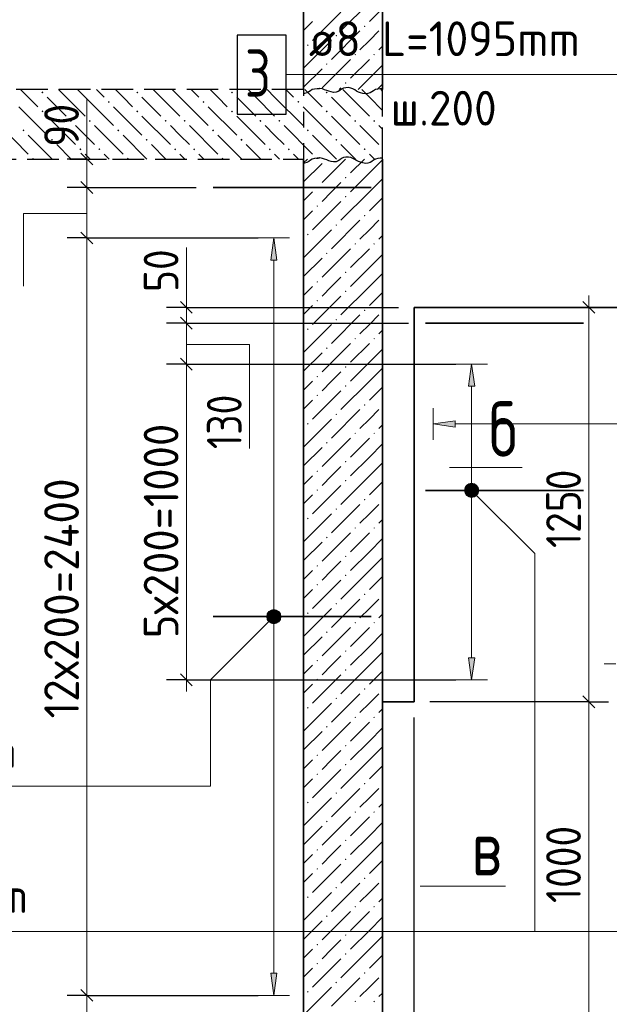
# Model space of a CAD drawing. Header units: millimetres. Extents: x 0 to 59400, y 0 to 42000.
# Tile 32 of 35: x 40577 to 44310, y 32533 to 38773. Entities that reach past the tile are written whole.
import ezdxf

# ---------------------------------------------------------------- set-up
doc = ezdxf.new("R2010")
doc.units = ezdxf.units.MM
doc.linetypes.add('______2', pattern=[270, 200, -70])
doc.linetypes.add('______5', pattern=[1100, 800, -100, 100, -100])
for name, color, linetype, lineweight in [('Standard', 7, 'Continuous', 25), ('ЖБ Перекрытие верхний уровень', 7, '______2', 25), ('ЖБ Пилон', 7, 'Continuous', 35), ('ЖБ Стена верхний уровень', 7, 'Continuous', 35), ('Позиционная метка линия выноска', 7, 'Continuous', 13), ('Примечания', 7, 'Continuous', 13), ('Размерная линия_ общее', 7, 'Continuous', 13), ('Сечения символ', 7, 'Continuous', 25), ('Стена обрамление П-обр.', 7, 'Continuous', 35)]:
    doc.layers.add(name, color=color, linetype=linetype, lineweight=lineweight)
doc.layers.add('Оси', color=7, linetype='______5')
doc.layers.add('Размерная выноска', color=7, linetype='Continuous')
doc.styles.add('ISOCPEUR', font='txt')

msp = doc.modelspace()

# ---------------------------------------------------------------- hatches: boundary and pattern name
at = {"layer": 'ЖБ Перекрытие верхний уровень', "linetype": 'Continuous', "lineweight": 18, "transparency": 33554687}
for points in [[(40714.7, 38311.7), (40721.2, 38318.2), (40727.7, 38311.7), (40721.2, 38305.2)], [(41314.7, 38311.7), (41321.2, 38318.2), (41327.7, 38311.7), (41321.2, 38305.2)], [(41914.7, 38311.7), (41921.2, 38318.2), (41927.7, 38311.7), (41921.2, 38305.2)], [(42514.7, 38311.7), (42521.2, 38318.2), (42527.7, 38311.7), (42521.2, 38305.2)], [(41134.7, 38251.7), (41141.2, 38258.2), (41147.7, 38251.7), (41141.2, 38245.2)], [(41734.7, 38251.7), (41741.2, 38258.2), (41747.7, 38251.7), (41741.2, 38245.2)], [(42334.7, 38251.7), (42341.2, 38258.2), (42347.7, 38251.7), (42341.2, 38245.2)], [(40714.7, 38191.7), (40721.2, 38198.2), (40727.7, 38191.7), (40721.2, 38185.2)], [(41314.7, 38191.7), (41321.2, 38198.2), (41327.7, 38191.7), (41321.2, 38185.2)], [(41914.7, 38191.7), (41921.2, 38198.2), (41927.7, 38191.7), (41921.2, 38185.2)], [(42514.7, 38191.7), (42521.2, 38198.2), (42527.7, 38191.7), (42521.2, 38185.2)], [(40894.7, 38131.7), (40901.2, 38138.2), (40907.7, 38131.7), (40901.2, 38125.2)], [(41014.7, 38131.7), (41021.2, 38138.2), (41027.7, 38131.7), (41021.2, 38125.2)], [(41494.7, 38131.7), (41501.2, 38138.2), (41507.7, 38131.7), (41501.2, 38125.2)], [(41614.7, 38131.7), (41621.2, 38138.2), (41627.7, 38131.7), (41621.2, 38125.2)], [(42094.7, 38131.7), (42101.2, 38138.2), (42107.7, 38131.7), (42101.2, 38125.2)], [(42214.7, 38131.7), (42221.2, 38138.2), (42227.7, 38131.7), (42221.2, 38125.2)], [(42694.7, 38131.7), (42701.2, 38138.2), (42707.7, 38131.7), (42701.2, 38125.2)], [(42814.7, 38131.7), (42821.2, 38138.2), (42827.7, 38131.7), (42821.2, 38125.2)], [(40594.7, 38071.7), (40601.2, 38078.2), (40607.7, 38071.7), (40601.2, 38065.2)], [(41194.7, 38071.7), (41201.2, 38078.2), (41207.7, 38071.7), (41201.2, 38065.2)], [(41794.7, 38071.7), (41801.2, 38078.2), (41807.7, 38071.7), (41801.2, 38065.2)], [(42394.7, 38071.7), (42401.2, 38078.2), (42407.7, 38071.7), (42401.2, 38065.2)], [(40774.7, 38011.7), (40781.2, 38018.2), (40787.7, 38011.7), (40781.2, 38005.2)], [(41374.7, 38011.7), (41381.2, 38018.2), (41387.7, 38011.7), (41381.2, 38005.2)], [(41974.7, 38011.7), (41981.2, 38018.2), (41987.7, 38011.7), (41981.2, 38005.2)], [(42574.7, 38011.7), (42581.2, 38018.2), (42587.7, 38011.7), (42581.2, 38005.2)], [(40954.7, 37951.7), (40961.2, 37958.2), (40967.7, 37951.7), (40961.2, 37945.2)], [(41074.7, 37951.7), (41081.2, 37958.2), (41087.7, 37951.7), (41081.2, 37945.2)], [(41554.7, 37951.7), (41561.2, 37958.2), (41567.7, 37951.7), (41561.2, 37945.2)], [(41674.7, 37951.7), (41681.2, 37958.2), (41687.7, 37951.7), (41681.2, 37945.2)], [(42154.7, 37951.7), (42161.2, 37958.2), (42167.7, 37951.7), (42161.2, 37945.2)], [(42274.7, 37951.7), (42281.2, 37958.2), (42287.7, 37951.7), (42281.2, 37945.2)], [(42754.7, 37951.7), (42761.2, 37958.2), (42767.7, 37951.7), (42761.2, 37945.2)], [(40654.7, 37891.7), (40661.2, 37898.2), (40667.7, 37891.7), (40665.9, 37889.9), (40656.4, 37889.9)], [(41254.7, 37891.7), (41261.2, 37898.2), (41267.7, 37891.7), (41265.9, 37889.9), (41256.4, 37889.9)], [(41854.7, 37891.7), (41861.2, 37898.2), (41867.7, 37891.7), (41865.9, 37889.9), (41856.4, 37889.9)], [(42454.7, 37891.7), (42461.2, 37898.2), (42467.7, 37891.7), (42465.9, 37889.9), (42456.4, 37889.9)]]:
    msp.add_hatch(color=7, dxfattribs=at).paths.add_polyline_path(points, flags=16)
at = {"layer": 'ЖБ Пилон', "linetype": 'Continuous', "lineweight": 18, "transparency": 33554687}
for points in [[(42756.2, 38731.7), (42761.2, 38736.7), (42766.2, 38731.7), (42761.2, 38726.7)], [(42576.2, 38671.7), (42581.2, 38676.7), (42586.2, 38671.7), (42581.2, 38666.7)], [(42396.2, 38611.7), (42401.2, 38616.7), (42406.2, 38611.7), (42401.2, 38606.7)], [(42696.2, 38551.7), (42701.2, 38556.7), (42706.2, 38551.7), (42701.2, 38546.7)], [(42816.2, 38551.7), (42821.2, 38556.7), (42826.2, 38551.7), (42821.2, 38546.7)], [(42516.2, 38491.7), (42521.2, 38496.7), (42526.2, 38491.7), (42521.2, 38486.7)], [(42636.2, 38371.7), (42641.2, 38376.7), (42646.2, 38371.7), (42641.2, 38366.7)]]:
    msp.add_hatch(color=7, dxfattribs=at).paths.add_polyline_path(points, flags=16)
at = {"layer": 'ЖБ Стена верхний уровень', "linetype": 'Continuous', "lineweight": 18, "transparency": 33554687}
for points in [[(42524.4, 37889.9), (42521.2, 37886.7), (42517.9, 37889.9)], [(42636.2, 37771.7), (42641.2, 37776.7), (42646.2, 37771.7), (42641.2, 37766.7)], [(42456.2, 37711.7), (42461.2, 37716.7), (42466.2, 37711.7), (42461.2, 37706.7)], [(42636.2, 37651.7), (42641.2, 37656.7), (42646.2, 37651.7), (42641.2, 37646.7)], [(42456.2, 37591.7), (42461.2, 37596.7), (42466.2, 37591.7), (42461.2, 37586.7)], [(42756.2, 37531.7), (42761.2, 37536.7), (42766.2, 37531.7), (42761.2, 37526.7)], [(42576.2, 37471.7), (42581.2, 37476.7), (42586.2, 37471.7), (42581.2, 37466.7)], [(42396.2, 37411.7), (42401.2, 37416.7), (42406.2, 37411.7), (42401.2, 37406.7)], [(42696.2, 37351.7), (42701.2, 37356.7), (42706.2, 37351.7), (42701.2, 37346.7)], [(42816.2, 37351.7), (42821.2, 37356.7), (42826.2, 37351.7), (42821.2, 37346.7)], [(42516.2, 37291.7), (42521.2, 37296.7), (42526.2, 37291.7), (42521.2, 37286.7)], [(42636.2, 37171.7), (42641.2, 37176.7), (42646.2, 37171.7), (42641.2, 37166.7)], [(42456.2, 37111.7), (42461.2, 37116.7), (42466.2, 37111.7), (42461.2, 37106.7)], [(42636.2, 37051.7), (42641.2, 37056.7), (42646.2, 37051.7), (42641.2, 37046.7)], [(42456.2, 36991.7), (42461.2, 36996.7), (42466.2, 36991.7), (42461.2, 36986.7)], [(42756.2, 36931.7), (42761.2, 36936.7), (42766.2, 36931.7), (42761.2, 36926.7)], [(42396.2, 36811.7), (42401.2, 36816.7), (42406.2, 36811.7), (42401.2, 36806.7)], [(42576.2, 36871.7), (42581.2, 36876.7), (42586.2, 36871.7), (42581.2, 36866.7)], [(42696.2, 36751.7), (42701.2, 36756.7), (42706.2, 36751.7), (42701.2, 36746.7)], [(42816.2, 36751.7), (42821.2, 36756.7), (42826.2, 36751.7), (42821.2, 36746.7)], [(42516.2, 36691.7), (42521.2, 36696.7), (42526.2, 36691.7), (42521.2, 36686.7)], [(42636.2, 36571.7), (42641.2, 36576.7), (42646.2, 36571.7), (42641.2, 36566.7)], [(42456.2, 36511.7), (42461.2, 36516.7), (42466.2, 36511.7), (42461.2, 36506.7)], [(42636.2, 36451.7), (42641.2, 36456.7), (42646.2, 36451.7), (42641.2, 36446.7)], [(42456.2, 36391.7), (42461.2, 36396.7), (42466.2, 36391.7), (42461.2, 36386.7)], [(42756.2, 36331.7), (42761.2, 36336.7), (42766.2, 36331.7), (42761.2, 36326.7)], [(42576.2, 36271.7), (42581.2, 36276.7), (42586.2, 36271.7), (42581.2, 36266.7)], [(42396.2, 36211.7), (42401.2, 36216.7), (42406.2, 36211.7), (42401.2, 36206.7)], [(42696.2, 36151.7), (42701.2, 36156.7), (42706.2, 36151.7), (42701.2, 36146.7)], [(42816.2, 36151.7), (42821.2, 36156.7), (42826.2, 36151.7), (42821.2, 36146.7)], [(42516.2, 36091.7), (42521.2, 36096.7), (42526.2, 36091.7), (42521.2, 36086.7)], [(42636.2, 35971.7), (42641.2, 35976.7), (42646.2, 35971.7), (42641.2, 35966.7)], [(42456.2, 35911.7), (42461.2, 35916.7), (42466.2, 35911.7), (42461.2, 35906.7)], [(42636.2, 35851.7), (42641.2, 35856.7), (42646.2, 35851.7), (42641.2, 35846.7)], [(42456.2, 35791.7), (42461.2, 35796.7), (42466.2, 35791.7), (42461.2, 35786.7)], [(42756.2, 35731.7), (42761.2, 35736.7), (42766.2, 35731.7), (42761.2, 35726.7)], [(42576.2, 35671.7), (42581.2, 35676.7), (42586.2, 35671.7), (42581.2, 35666.7)], [(42396.2, 35611.7), (42401.2, 35616.7), (42406.2, 35611.7), (42401.2, 35606.7)], [(42696.2, 35551.7), (42701.2, 35556.7), (42706.2, 35551.7), (42701.2, 35546.7)], [(42816.2, 35551.7), (42821.2, 35556.7), (42826.2, 35551.7), (42821.2, 35546.7)], [(42516.2, 35491.7), (42521.2, 35496.7), (42526.2, 35491.7), (42521.2, 35486.7)], [(42636.2, 35371.7), (42641.2, 35376.7), (42646.2, 35371.7), (42641.2, 35366.7)], [(42456.2, 35311.7), (42461.2, 35316.7), (42466.2, 35311.7), (42461.2, 35306.7)], [(42636.2, 35251.7), (42641.2, 35256.7), (42646.2, 35251.7), (42641.2, 35246.7)], [(42456.2, 35191.7), (42461.2, 35196.7), (42466.2, 35191.7), (42461.2, 35186.7)], [(42756.2, 35131.7), (42761.2, 35136.7), (42766.2, 35131.7), (42761.2, 35126.7)], [(42576.2, 35071.7), (42581.2, 35076.7), (42586.2, 35071.7), (42581.2, 35066.7)], [(42396.2, 35011.7), (42401.2, 35016.7), (42406.2, 35011.7), (42401.2, 35006.7)], [(42696.2, 34951.7), (42701.2, 34956.7), (42706.2, 34951.7), (42701.2, 34946.7)], [(42816.2, 34951.7), (42821.2, 34956.7), (42826.2, 34951.7), (42821.2, 34946.7)], [(42516.2, 34891.7), (42521.2, 34896.7), (42526.2, 34891.7), (42521.2, 34886.7)], [(42636.2, 34771.7), (42641.2, 34776.7), (42646.2, 34771.7), (42641.2, 34766.7)], [(42456.2, 34711.7), (42461.2, 34716.7), (42466.2, 34711.7), (42461.2, 34706.7)], [(42636.2, 34651.7), (42641.2, 34656.7), (42646.2, 34651.7), (42641.2, 34646.7)], [(42456.2, 34591.7), (42461.2, 34596.7), (42466.2, 34591.7), (42461.2, 34586.7)], [(42756.2, 34531.7), (42761.2, 34536.7), (42766.2, 34531.7), (42761.2, 34526.7)], [(42576.2, 34471.7), (42581.2, 34476.7), (42586.2, 34471.7), (42581.2, 34466.7)], [(42396.2, 34411.7), (42401.2, 34416.7), (42406.2, 34411.7), (42401.2, 34406.7)], [(42696.2, 34351.7), (42701.2, 34356.7), (42706.2, 34351.7), (42701.2, 34346.7)], [(42816.2, 34351.7), (42821.2, 34356.7), (42826.2, 34351.7), (42821.2, 34346.7)], [(42516.2, 34291.7), (42521.2, 34296.7), (42526.2, 34291.7), (42521.2, 34286.7)], [(42636.2, 34171.7), (42641.2, 34176.7), (42646.2, 34171.7), (42641.2, 34166.7)], [(42456.2, 34111.7), (42461.2, 34116.7), (42466.2, 34111.7), (42461.2, 34106.7)], [(42636.2, 34051.7), (42641.2, 34056.7), (42646.2, 34051.7), (42641.2, 34046.7)], [(42456.2, 33991.7), (42461.2, 33996.7), (42466.2, 33991.7), (42461.2, 33986.7)], [(42756.2, 33931.7), (42761.2, 33936.7), (42766.2, 33931.7), (42761.2, 33926.7)], [(42576.2, 33871.7), (42581.2, 33876.7), (42586.2, 33871.7), (42581.2, 33866.7)], [(42396.2, 33811.7), (42401.2, 33816.7), (42406.2, 33811.7), (42401.2, 33806.7)], [(42516.2, 33691.7), (42521.2, 33696.7), (42526.2, 33691.7), (42521.2, 33686.7)], [(42696.2, 33751.7), (42701.2, 33756.7), (42706.2, 33751.7), (42701.2, 33746.7)], [(42816.2, 33751.7), (42821.2, 33756.7), (42826.2, 33751.7), (42821.2, 33746.7)], [(42636.2, 33571.7), (42641.2, 33576.7), (42646.2, 33571.7), (42641.2, 33566.7)], [(42456.2, 33511.7), (42461.2, 33516.7), (42466.2, 33511.7), (42461.2, 33506.7)], [(42636.2, 33451.7), (42641.2, 33456.7), (42646.2, 33451.7), (42641.2, 33446.7)], [(42456.2, 33391.7), (42461.2, 33396.7), (42466.2, 33391.7), (42461.2, 33386.7)], [(42756.2, 33331.7), (42761.2, 33336.7), (42766.2, 33331.7), (42761.2, 33326.7)], [(42576.2, 33271.7), (42581.2, 33276.7), (42586.2, 33271.7), (42581.2, 33266.7)], [(42396.2, 33211.7), (42401.2, 33216.7), (42406.2, 33211.7), (42401.2, 33206.7)], [(42696.2, 33151.7), (42701.2, 33156.7), (42706.2, 33151.7), (42701.2, 33146.7)], [(42816.2, 33151.7), (42821.2, 33156.7), (42826.2, 33151.7), (42821.2, 33146.7)], [(42516.2, 33091.7), (42521.2, 33096.7), (42526.2, 33091.7), (42521.2, 33086.7)], [(42636.2, 32971.7), (42641.2, 32976.7), (42646.2, 32971.7), (42641.2, 32966.7)], [(42456.2, 32911.7), (42461.2, 32916.7), (42466.2, 32911.7), (42461.2, 32906.7)], [(42636.2, 32851.7), (42641.2, 32856.7), (42646.2, 32851.7), (42641.2, 32846.7)], [(42456.2, 32791.7), (42461.2, 32796.7), (42466.2, 32791.7), (42461.2, 32786.7)], [(42756.2, 32731.7), (42761.2, 32736.7), (42766.2, 32731.7), (42761.2, 32726.7)], [(42576.2, 32671.7), (42581.2, 32676.7), (42586.2, 32671.7), (42581.2, 32666.7)], [(42396.2, 32611.7), (42401.2, 32616.7), (42406.2, 32611.7), (42401.2, 32606.7)], [(42696.2, 32551.7), (42701.2, 32556.7), (42706.2, 32551.7), (42701.2, 32546.7)], [(42816.2, 32551.7), (42821.2, 32556.7), (42826.2, 32551.7), (42821.2, 32546.7)]]:
    msp.add_hatch(color=7, dxfattribs=at).paths.add_polyline_path(points, flags=16)
at = {"layer": 'Позиционная метка линия выноска', "linetype": 'Continuous', "lineweight": 13, "transparency": 33554687}
for points in [[(43406.5, 35758.1), (43449.8, 35833.2), (43395.1, 35778.5)], [(43395.1, 35778.5), (43449.8, 35833.2), (43426.9, 35833.2)], [(43395.1, 35778.5), (43426.9, 35833.2), (43395.1, 35801.4)], [(43395.1, 35801.4), (43426.9, 35833.2), (43406.5, 35821.7)], [(43406.5, 35758.1), (43470.2, 35821.7), (43449.8, 35833.2)], [(43426.9, 35746.6), (43470.2, 35821.7), (43406.5, 35758.1)], [(43426.9, 35746.6), (43481.6, 35801.4), (43470.2, 35821.7)], [(43449.8, 35746.6), (43481.6, 35801.4), (43426.9, 35746.6)], [(43449.8, 35746.6), (43481.6, 35778.5), (43481.6, 35801.4)], [(43481.6, 35778.5), (43449.8, 35746.6), (43470.2, 35758.1)], [(42142.7, 35001.4), (42217.8, 34958.1), (42154.2, 35021.7)], [(42154.2, 35021.7), (42229.3, 34978.5), (42174.6, 35033.2)], [(42154.2, 35021.7), (42217.8, 34958.1), (42229.3, 34978.5)], [(42174.6, 35033.2), (42229.3, 34978.5), (42229.3, 35001.4)], [(42174.6, 35033.2), (42229.3, 35001.4), (42197.5, 35033.2)], [(42197.5, 35033.2), (42229.3, 35001.4), (42217.8, 35021.7)], [(42142.7, 34978.5), (42197.5, 34946.6), (42142.7, 35001.4)], [(42142.7, 35001.4), (42197.5, 34946.6), (42217.8, 34958.1)], [(42174.6, 34946.6), (42142.7, 34978.5), (42154.2, 34958.1)], [(42142.7, 34978.5), (42174.6, 34946.6), (42197.5, 34946.6)]]:
    msp.add_hatch(color=7, dxfattribs=at).paths.add_polyline_path(points)
at = {"layer": 'Стена обрамление П-обр.', "linetype": 'Continuous', "lineweight": 13, "transparency": 33554687}
for points in [[(42206, 37249.9), (42186, 37389.9), (42166, 37249.9)], [(43458.4, 36449.9), (43438.4, 36589.9), (43418.4, 36449.9)]]:
    msp.add_hatch(color=7, dxfattribs=at).paths.add_polyline_path(points)
for points in [[(43334.4, 36191.1), (43194.4, 36211.1), (43334.4, 36231.1)], [(43458.4, 34729.9), (43438.4, 34589.9), (43418.4, 34729.9)], [(42206, 32729.9), (42186, 32589.9), (42166, 32729.9)]]:
    msp.add_hatch(color=7, dxfattribs=at).paths.add_polyline_path(points, flags=16)

# ---------------------------------------------------------------- linework, layer by layer
at = {"layer": 'Standard', "color": 7, "linetype": 'Continuous', "lineweight": 13, "transparency": 33554687}
for p, q in [((41002, 37889.9), (41002, 37964.9)), ((41002, 37709.9), (41002, 37389.9)), ((41002, 37389.9), (41002, 32589.9)), ((41632.2, 36949.9), (41632.2, 37024.9)), ((41632.2, 36589.9), (41632.2, 34589.9)), ((44352.4, 34690.9), (44277.4, 34690.9)), ((41632.2, 34589.9), (41632.2, 34514.9)), ((41002, 32589.9), (41002, 32449.9))]:
    msp.add_line(p, q, dxfattribs=at)
at = {"layer": 'Standard', "color": 7, "linetype": 'Continuous', "lineweight": -3, "transparency": 33554687}
for p, q in [((41002, 37889.9), (40877, 37889.9)), ((41002, 37889.9), (41127, 37889.9)), ((41002, 37889.9), (41087.2, 37889.9)), ((41002, 37709.9), (40877, 37709.9)), ((41002, 37709.9), (41127, 37709.9)), ((41002, 37709.9), (41694.4, 37709.9)), ((41002, 37389.9), (40877, 37389.9)), ((41002, 37389.9), (41127, 37389.9)), ((41002, 37389.9), (42086, 37389.9)), ((41632.2, 36949.9), (41507.2, 36949.9)), ((41632.2, 36949.9), (41757.1, 36949.9)), ((41632.2, 36849.9), (41507.2, 36849.9)), ((41632.2, 36849.9), (41757.1, 36849.9)), ((41632.2, 36589.9), (41507.2, 36589.9)), ((41632.2, 36589.9), (41757.1, 36589.9)), ((41632.2, 34589.9), (41507.2, 34589.9)), ((41632.2, 34589.9), (41757.1, 34589.9)), ((41632.2, 34589.9), (43338.4, 34589.9)), ((41002, 32589.9), (40877, 32589.9)), ((41002, 32589.9), (41127, 32589.9)), ((41002, 32589.9), (42086, 32589.9))]:
    msp.add_line(p, q, dxfattribs=at)
at = {"layer": 'Standard', "color": 7, "linetype": 'Continuous', "lineweight": 25, "transparency": 33554687}
for p, q in [((40964.5, 37927.4), (41039.5, 37852.4)), ((40964.5, 37747.4), (41039.5, 37672.4)), ((40964.5, 37427.4), (41039.5, 37352.4)), ((41594.6, 36987.4), (41669.7, 36912.4)), ((41594.6, 36887.4), (41669.7, 36812.4)), ((41594.6, 36627.4), (41669.7, 36552.4)), ((41594.6, 34627.4), (41669.7, 34552.4)), ((40964.5, 32627.4), (41039.5, 32552.4))]:
    msp.add_line(p, q, dxfattribs=at)
at = {"layer": 'Standard', "color": 7, "linetype": 'Continuous', "lineweight": 13, "transparency": 33554687}
for points in [[(41002, 37889.9), (41002, 37865.3), (41002, 37865.3), (41002, 37709.9)], [(41632.2, 36949.9), (41632.2, 36947.7), (41632.2, 36947.7), (41632.2, 36849.9)], [(41632.2, 36849.9), (41632.2, 36840.3), (41632.2, 36840.3), (41632.2, 36589.9)]]:
    msp.add_lwpolyline(points, dxfattribs=at)
at = {"layer": 'Standard', "color": 7, "linetype": 'Continuous', "lineweight": -3, "transparency": 33554687}
for points in [[(41632.2, 36949.9), (41641.1, 36949.9), (41641.1, 36949.9), (42974.4, 36949.9)], [(41632.2, 36849.9), (41681.2, 36849.9), (41681.2, 36849.9), (43038.4, 36849.9)], [(41632.2, 36589.9), (41785.7, 36589.9), (41785.7, 36589.9), (43338.4, 36589.9)]]:
    msp.add_lwpolyline(points, dxfattribs=at)
at = {"layer": 'ЖБ Перекрытие верхний уровень', "color": 7, "linetype": '______2', "lineweight": 25, "transparency": 33554687}
for p, q in [((42374.4, 38329.9), (12814.4, 38329.9)), ((42874.4, 37889.9), (42874.4, 38329.9)), ((12814.4, 37889.9), (42374.4, 37889.9))]:
    msp.add_line(p, q, dxfattribs=at)
at = {"layer": 'ЖБ Перекрытие верхний уровень', "color": 9, "linetype": 'Continuous', "lineweight": 18, "true_color": 0xc7c7c7, "transparency": 33554687}
for p, q in [((40631.2, 38281.7), (40582.9, 38329.9)), ((40871.2, 38281.7), (40822.9, 38329.9)), ((40942.9, 38329.9), (40991.2, 38281.7)), ((41062.9, 38329.9), (41111.2, 38281.7)), ((41231.2, 38281.7), (41182.9, 38329.9)), ((41471.2, 38281.7), (41422.9, 38329.9)), ((41542.9, 38329.9), (41591.2, 38281.7)), ((41662.9, 38329.9), (41711.2, 38281.7)), ((41831.2, 38281.7), (41782.9, 38329.9)), ((42071.2, 38281.7), (42022.9, 38329.9)), ((42142.9, 38329.9), (42191.2, 38281.7)), ((42262.9, 38329.9), (42311.2, 38281.7)), ((42431.2, 38281.7), (42382.9, 38329.9)), ((42671.2, 38281.7), (42622.9, 38329.9)), ((42742.9, 38329.9), (42791.2, 38281.7)), ((42862.9, 38329.9), (42874.4, 38318.5)), ((40691.2, 38221.7), (40631.2, 38281.7)), ((40751.2, 38281.7), (40871.2, 38161.7)), ((40871.2, 38281.7), (40991.2, 38161.7)), ((40991.2, 38281.7), (41171.2, 38101.7)), ((41291.2, 38221.7), (41231.2, 38281.7)), ((41351.2, 38281.7), (41471.2, 38161.7)), ((41471.2, 38281.7), (41591.2, 38161.7)), ((41591.2, 38281.7), (41771.2, 38101.7)), ((41891.2, 38221.7), (41831.2, 38281.7)), ((41951.2, 38281.7), (42071.2, 38161.7)), ((42071.2, 38281.7), (42191.2, 38161.7)), ((42191.2, 38281.7), (42371.2, 38101.7)), ((42491.2, 38221.7), (42431.2, 38281.7)), ((42551.2, 38281.7), (42671.2, 38161.7)), ((42671.2, 38281.7), (42791.2, 38161.7)), ((42791.2, 38281.7), (42874.4, 38198.5)), ((40571.2, 38221.7), (40751.2, 38041.7)), ((41171.2, 38221.7), (41351.2, 38041.7)), ((41771.2, 38221.7), (41951.2, 38041.7)), ((42371.2, 38221.7), (42551.2, 38041.7)), ((40751.2, 38161.7), (40931.2, 37981.7)), ((41351.2, 38161.7), (41531.2, 37981.7)), ((41951.2, 38161.7), (42131.2, 37981.7)), ((42551.2, 38161.7), (42731.2, 37981.7)), ((40451.2, 38101.7), (40631.2, 37921.7)), ((40991.2, 38041.7), (40931.2, 38101.7)), ((41051.2, 38101.7), (41231.2, 37921.7)), ((41591.2, 38041.7), (41531.2, 38101.7)), ((41651.2, 38101.7), (41831.2, 37921.7)), ((42191.2, 38041.7), (42131.2, 38101.7)), ((42251.2, 38101.7), (42431.2, 37921.7)), ((42791.2, 38041.7), (42731.2, 38101.7)), ((42851.2, 38101.7), (42874.4, 38078.5)), ((40631.2, 38041.7), (40782.9, 37889.9)), ((41051.2, 37981.7), (40991.2, 38041.7)), ((41231.2, 38041.7), (41382.9, 37889.9)), ((41651.2, 37981.7), (41591.2, 38041.7)), ((41831.2, 38041.7), (41982.9, 37889.9)), ((42251.2, 37981.7), (42191.2, 38041.7)), ((42431.2, 38041.7), (42582.9, 37889.9)), ((42851.2, 37981.7), (42791.2, 38041.7)), ((40902.9, 37889.9), (40811.2, 37981.7)), ((41502.9, 37889.9), (41411.2, 37981.7)), ((42102.9, 37889.9), (42011.2, 37981.7)), ((42702.9, 37889.9), (42611.2, 37981.7)), ((40991.2, 37921.7), (41022.9, 37889.9)), ((41111.2, 37921.7), (41142.9, 37889.9)), ((41591.2, 37921.7), (41622.9, 37889.9)), ((41711.2, 37921.7), (41742.9, 37889.9)), ((42191.2, 37921.7), (42222.9, 37889.9)), ((42311.2, 37921.7), (42342.9, 37889.9)), ((42791.2, 37921.7), (42822.9, 37889.9))]:
    msp.add_line(p, q, dxfattribs=at)
at = {"layer": 'ЖБ Пилон', "color": 7, "linetype": 'Continuous', "lineweight": 35, "transparency": 33554687}
for p, q in [((42374.4, 38929.9), (42374.4, 38329.9)), ((42874.4, 38329.9), (42874.4, 38929.9))]:
    msp.add_line(p, q, dxfattribs=at)
at = {"layer": 'ЖБ Пилон', "color": 251, "linetype": 'Continuous', "lineweight": 18, "true_color": 0x494949, "transparency": 33554687}
for p, q in [((42791.2, 38881.7), (42611.2, 38701.7)), ((42611.2, 38821.7), (42431.2, 38641.7)), ((42874.4, 38844.9), (42791.2, 38761.7)), ((42431.2, 38761.7), (42374.4, 38704.9)), ((42731.2, 38701.7), (42551.2, 38521.7)), ((42791.2, 38641.7), (42851.2, 38701.7)), ((42551.2, 38641.7), (42374.4, 38464.9)), ((42731.2, 38581.7), (42791.2, 38641.7)), ((42874.4, 38604.9), (42851.2, 38581.7)), ((42671.2, 38521.7), (42491.2, 38341.7)), ((42791.2, 38521.7), (42671.2, 38401.7)), ((42374.4, 38344.9), (42491.2, 38461.7)), ((42791.2, 38401.7), (42874.4, 38484.9)), ((42791.2, 38401.7), (42719.4, 38329.9)), ((42599.4, 38329.9), (42611.2, 38341.7)), ((42874.4, 38364.9), (42839.4, 38329.9))]:
    msp.add_line(p, q, dxfattribs=at)
at = {"layer": 'ЖБ Стена верхний уровень', "color": 251, "linetype": 'Continuous', "lineweight": 18, "true_color": 0x494949, "transparency": 33554687}
for p, q in [((42399.4, 37889.9), (42374.4, 37864.9)), ((42639.4, 37889.9), (42491.2, 37741.7)), ((42759.4, 37889.9), (42671.2, 37801.7)), ((42791.2, 37801.7), (42874.4, 37884.9)), ((42374.4, 37744.9), (42491.2, 37861.7)), ((42791.2, 37801.7), (42671.2, 37681.7)), ((42874.4, 37764.9), (42791.2, 37681.7)), ((42551.2, 37681.7), (42611.2, 37741.7)), ((42431.2, 37681.7), (42374.4, 37624.9)), ((42491.2, 37621.7), (42551.2, 37681.7)), ((42791.2, 37681.7), (42611.2, 37501.7)), ((42874.4, 37644.9), (42791.2, 37561.7)), ((42611.2, 37621.7), (42431.2, 37441.7)), ((42431.2, 37561.7), (42374.4, 37504.9)), ((42731.2, 37501.7), (42551.2, 37321.7)), ((42791.2, 37441.7), (42851.2, 37501.7)), ((42551.2, 37441.7), (42374.4, 37264.9)), ((42731.2, 37381.7), (42791.2, 37441.7)), ((42874.4, 37404.9), (42851.2, 37381.7)), ((42671.2, 37321.7), (42491.2, 37141.7)), ((42791.2, 37321.7), (42671.2, 37201.7)), ((42374.4, 37144.9), (42491.2, 37261.7)), ((42791.2, 37201.7), (42874.4, 37284.9)), ((42791.2, 37201.7), (42671.2, 37081.7)), ((42551.2, 37081.7), (42611.2, 37141.7)), ((42874.4, 37164.9), (42791.2, 37081.7)), ((42431.2, 37081.7), (42374.4, 37024.9)), ((42491.2, 37021.7), (42551.2, 37081.7)), ((42791.2, 37081.7), (42611.2, 36901.7)), ((42611.2, 37021.7), (42431.2, 36841.7)), ((42874.4, 37044.9), (42791.2, 36961.7)), ((42431.2, 36961.7), (42374.4, 36904.9)), ((42731.2, 36901.7), (42551.2, 36721.7)), ((42791.2, 36841.7), (42851.2, 36901.7)), ((42551.2, 36841.7), (42374.4, 36664.9)), ((42731.2, 36781.7), (42791.2, 36841.7)), ((42874.4, 36804.9), (42851.2, 36781.7)), ((42671.2, 36721.7), (42491.2, 36541.7)), ((42791.2, 36721.7), (42671.2, 36601.7)), ((42374.4, 36544.9), (42491.2, 36661.7)), ((42791.2, 36601.7), (42874.4, 36684.9)), ((42791.2, 36601.7), (42671.2, 36481.7)), ((42551.2, 36481.7), (42611.2, 36541.7)), ((42874.4, 36564.9), (42791.2, 36481.7)), ((42431.2, 36481.7), (42374.4, 36424.9)), ((42491.2, 36421.7), (42551.2, 36481.7)), ((42791.2, 36481.7), (42611.2, 36301.7)), ((42874.4, 36444.9), (42791.2, 36361.7)), ((42611.2, 36421.7), (42431.2, 36241.7)), ((42431.2, 36361.7), (42374.4, 36304.9)), ((42731.2, 36301.7), (42551.2, 36121.7)), ((42791.2, 36241.7), (42851.2, 36301.7)), ((42551.2, 36241.7), (42374.4, 36064.9)), ((42731.2, 36181.7), (42791.2, 36241.7)), ((42874.4, 36204.9), (42851.2, 36181.7)), ((42671.2, 36121.7), (42491.2, 35941.7)), ((42791.2, 36121.7), (42671.2, 36001.7)), ((42791.2, 36001.7), (42874.4, 36084.9)), ((42374.4, 35944.9), (42491.2, 36061.7)), ((42551.2, 35881.7), (42611.2, 35941.7)), ((42791.2, 36001.7), (42671.2, 35881.7)), ((42874.4, 35964.9), (42791.2, 35881.7)), ((42431.2, 35881.7), (42374.4, 35824.9)), ((42491.2, 35821.7), (42551.2, 35881.7)), ((42791.2, 35881.7), (42611.2, 35701.7)), ((42611.2, 35821.7), (42431.2, 35641.7)), ((42874.4, 35844.9), (42791.2, 35761.7)), ((42431.2, 35761.7), (42374.4, 35704.9)), ((42731.2, 35701.7), (42551.2, 35521.7)), ((42791.2, 35641.7), (42851.2, 35701.7)), ((42551.2, 35641.7), (42374.4, 35464.9)), ((42731.2, 35581.7), (42791.2, 35641.7)), ((42874.4, 35604.9), (42851.2, 35581.7)), ((42671.2, 35521.7), (42491.2, 35341.7)), ((42791.2, 35521.7), (42671.2, 35401.7)), ((42374.4, 35344.9), (42491.2, 35461.7)), ((42791.2, 35401.7), (42874.4, 35484.9)), ((42791.2, 35401.7), (42671.2, 35281.7)), ((42551.2, 35281.7), (42611.2, 35341.7)), ((42874.4, 35364.9), (42791.2, 35281.7)), ((42431.2, 35281.7), (42374.4, 35224.9)), ((42491.2, 35221.7), (42551.2, 35281.7)), ((42791.2, 35281.7), (42611.2, 35101.7)), ((42611.2, 35221.7), (42431.2, 35041.7)), ((42874.4, 35244.9), (42791.2, 35161.7)), ((42431.2, 35161.7), (42374.4, 35104.9)), ((42731.2, 35101.7), (42551.2, 34921.7)), ((42791.2, 35041.7), (42851.2, 35101.7)), ((42551.2, 35041.7), (42374.4, 34864.9)), ((42731.2, 34981.7), (42791.2, 35041.7)), ((42874.4, 35004.9), (42851.2, 34981.7)), ((42671.2, 34921.7), (42491.2, 34741.7)), ((42791.2, 34921.7), (42671.2, 34801.7)), ((42791.2, 34801.7), (42874.4, 34884.9)), ((42374.4, 34744.9), (42491.2, 34861.7)), ((42791.2, 34801.7), (42671.2, 34681.7)), ((42874.4, 34764.9), (42791.2, 34681.7)), ((42551.2, 34681.7), (42611.2, 34741.7)), ((42431.2, 34681.7), (42374.4, 34624.9)), ((42491.2, 34621.7), (42551.2, 34681.7)), ((42791.2, 34681.7), (42611.2, 34501.7)), ((42874.4, 34644.9), (42791.2, 34561.7)), ((42611.2, 34621.7), (42431.2, 34441.7)), ((42431.2, 34561.7), (42374.4, 34504.9)), ((42731.2, 34501.7), (42551.2, 34321.7)), ((42791.2, 34441.7), (42851.2, 34501.7)), ((42551.2, 34441.7), (42374.4, 34264.9)), ((42731.2, 34381.7), (42791.2, 34441.7)), ((42874.4, 34404.9), (42851.2, 34381.7)), ((42671.2, 34321.7), (42491.2, 34141.7)), ((42791.2, 34321.7), (42671.2, 34201.7)), ((42374.4, 34144.9), (42491.2, 34261.7)), ((42791.2, 34201.7), (42874.4, 34284.9)), ((42791.2, 34201.7), (42671.2, 34081.7)), ((42551.2, 34081.7), (42611.2, 34141.7)), ((42874.4, 34164.9), (42791.2, 34081.7)), ((42431.2, 34081.7), (42374.4, 34024.9)), ((42491.2, 34021.7), (42551.2, 34081.7)), ((42791.2, 34081.7), (42611.2, 33901.7)), ((42611.2, 34021.7), (42431.2, 33841.7)), ((42874.4, 34044.9), (42791.2, 33961.7)), ((42431.2, 33961.7), (42374.4, 33904.9)), ((42731.2, 33901.7), (42551.2, 33721.7)), ((42791.2, 33841.7), (42851.2, 33901.7)), ((42551.2, 33841.7), (42374.4, 33664.9)), ((42731.2, 33781.7), (42791.2, 33841.7)), ((42874.4, 33804.9), (42851.2, 33781.7)), ((42671.2, 33721.7), (42491.2, 33541.7)), ((42791.2, 33721.7), (42671.2, 33601.7)), ((42374.4, 33544.9), (42491.2, 33661.7)), ((42791.2, 33601.7), (42874.4, 33684.9)), ((42791.2, 33601.7), (42671.2, 33481.7)), ((42551.2, 33481.7), (42611.2, 33541.7)), ((42874.4, 33564.9), (42791.2, 33481.7)), ((42431.2, 33481.7), (42374.4, 33424.9)), ((42491.2, 33421.7), (42551.2, 33481.7)), ((42791.2, 33481.7), (42611.2, 33301.7)), ((42611.2, 33421.7), (42431.2, 33241.7)), ((42874.4, 33444.9), (42791.2, 33361.7)), ((42431.2, 33361.7), (42374.4, 33304.9)), ((42731.2, 33301.7), (42551.2, 33121.7)), ((42791.2, 33241.7), (42851.2, 33301.7)), ((42551.2, 33241.7), (42374.4, 33064.9)), ((42731.2, 33181.7), (42791.2, 33241.7)), ((42874.4, 33204.9), (42851.2, 33181.7)), ((42671.2, 33121.7), (42491.2, 32941.7)), ((42791.2, 33121.7), (42671.2, 33001.7)), ((42791.2, 33001.7), (42874.4, 33084.9)), ((42374.4, 32944.9), (42491.2, 33061.7)), ((42791.2, 33001.7), (42671.2, 32881.7)), ((42874.4, 32964.9), (42791.2, 32881.7)), ((42551.2, 32881.7), (42611.2, 32941.7)), ((42431.2, 32881.7), (42374.4, 32824.9)), ((42611.2, 32821.7), (42431.2, 32641.7)), ((42491.2, 32821.7), (42551.2, 32881.7)), ((42791.2, 32881.7), (42611.2, 32701.7)), ((42874.4, 32844.9), (42791.2, 32761.7)), ((42431.2, 32761.7), (42374.4, 32704.9)), ((42731.2, 32701.7), (42551.2, 32521.7)), ((42791.2, 32641.7), (42851.2, 32701.7)), ((42551.2, 32641.7), (42374.4, 32464.9)), ((42731.2, 32581.7), (42791.2, 32641.7)), ((42874.4, 32604.9), (42851.2, 32581.7))]:
    msp.add_line(p, q, dxfattribs=at)
at = {"layer": 'ЖБ Стена верхний уровень', "color": 7, "linetype": 'Continuous', "lineweight": 35, "transparency": 33554687}
for p, q in [((42374.4, 37889.9), (42374.4, 32449.9)), ((42874.4, 32449.9), (42874.4, 37889.9)), ((43074.4, 34449.9), (43074.4, 36949.9)), ((45934.4, 36949.9), (43074.4, 36949.9)), ((42874.4, 34449.9), (43074.4, 34449.9))]:
    msp.add_line(p, q, dxfattribs=at)
at = {"layer": 'Оси', "color": 8, "linetype": '______5', "lineweight": -3, "transparency": 33554687}
msp.add_line((42374.4, 39089.7), (42374.4, 30129.9), dxfattribs=at)
at = {"layer": 'Позиционная метка линия выноска', "color": 7, "linetype": 'Continuous', "lineweight": 13, "transparency": 33554687}
for p, q in [((43758.1, 35935.6), (43298.1, 35935.6)), ((43406.5, 35821.7), (43406.5, 35821.7)), ((43470.2, 35821.7), (43470.2, 35821.7)), ((43406.5, 35758.1), (43406.5, 35758.1)), ((43470.2, 35758.1), (43470.2, 35758.1)), ((42154.2, 35021.7), (42154.2, 35021.7)), ((42217.8, 35021.7), (42217.8, 35021.7)), ((42154.2, 34958.1), (42154.2, 34958.1)), ((42217.8, 34958.1), (42217.8, 34958.1)), ((43652.1, 33281.7), (43112.1, 33281.7))]:
    msp.add_line(p, q, dxfattribs=at)
for points in [[(42263.4, 38424.9), (44394.4, 38424.9), (44394.4, 36611.1), (44794.4, 36211.1)], [(43838.4, 32994.9), (43838.4, 33914.9), (43838.4, 35389.9), (43438.4, 35789.9)], [(38848.4, 33914.9), (41786, 33914.9), (41786, 34589.9), (42186, 34989.9)], [(38982.1, 32994.9), (45299.7, 32994.9), (45299.7, 34189.9), (45699.7, 34589.9)]]:
    msp.add_lwpolyline(points, dxfattribs=at)
for centre in [(43438.4, 35789.9), (42186, 34989.9)]:
    msp.add_circle(centre, 45, dxfattribs=at)
at = {"layer": 'Примечания', "color": 7, "linetype": 'Continuous', "lineweight": 25, "transparency": 33554687}
for points in [[(42474.4, 38335.2), (42459.6, 38335.3), (42443.6, 38333.6), (42429.2, 38329.6), (42417.6, 38323.1), (42407.6, 38315.3), (42396, 38308.8), (42381.2, 38304.8), (42374.4, 38303.8)], [(42874.4, 38335.2), (42859.6, 38335.3), (42843.6, 38333.6), (42829.2, 38329.6), (42817.6, 38323.1), (42807.6, 38315.3), (42796, 38308.8), (42781.2, 38304.8), (42765.6, 38302.5), (42750, 38305.1), (42735.6, 38309.3), (42721.6, 38314.2), (42709.6, 38320.6), (42698.4, 38327.5), (42687.2, 38334.3), (42673.6, 38339.7), (42658.4, 38342.6), (42642.4, 38342.2), (42626.8, 38339), (42615.2, 38332.6), (42604.8, 38325.1), (42593.6, 38318.3), (42580, 38313.1), (42564, 38312), (42548.4, 38314.9), (42534.4, 38319.4), (42520.8, 38324.5), (42506.8, 38329.5), (42493.2, 38334.3), (42477.6, 38336.6), (42474.4, 38336.8)], [(42474.4, 37895.2), (42459.6, 37895.3), (42443.6, 37893.6), (42429.2, 37889.6), (42417.6, 37883.1), (42407.6, 37875.3), (42396, 37868.8), (42381.2, 37864.8), (42374.4, 37863.8)], [(42874.4, 37895.2), (42859.6, 37895.3), (42843.6, 37893.6), (42829.2, 37889.6), (42817.6, 37883.1), (42807.6, 37875.3), (42796, 37868.8), (42781.2, 37864.8), (42765.6, 37862.5), (42750, 37865.1), (42735.6, 37869.3), (42721.6, 37874.1), (42709.6, 37880.6), (42698.4, 37887.5), (42687.2, 37894.3), (42673.6, 37899.7), (42658.4, 37902.6), (42642.4, 37902.2), (42626.8, 37899), (42615.2, 37892.6), (42604.8, 37885.1), (42593.6, 37878.3), (42580, 37873.1), (42564, 37872), (42548.4, 37874.9), (42534.4, 37879.4), (42520.8, 37884.5), (42506.8, 37889.5), (42493.2, 37894.3), (42477.6, 37896.6), (42474.4, 37896.8)]]:
    msp.add_lwpolyline(points, dxfattribs=at)
at = {"layer": 'Размерная выноска', "color": 7, "linetype": 'Continuous', "lineweight": 13, "transparency": 33554687}
for p, q in [((41002, 38269.9), (41002, 37889.9)), ((41632.2, 37329.9), (41632.2, 36949.9))]:
    msp.add_line(p, q, dxfattribs=at)
for points in [[(41002, 37544.9), (40602, 37544.9), (40602, 37084.9)], [(41632.2, 36714.7), (42032.1, 36714.7), (42032.1, 36054.7)]]:
    msp.add_lwpolyline(points, dxfattribs=at)
at = {"layer": 'Размерная линия_ общее', "color": 7, "linetype": 'Continuous', "lineweight": 13, "transparency": 33554687}
for p, q in [((44180.2, 36949.9), (44180.2, 37024.9)), ((44180.2, 34449.9), (44180.2, 32449.9))]:
    msp.add_line(p, q, dxfattribs=at)
at = {"layer": 'Размерная линия_ общее', "color": 253, "linetype": 'Continuous', "lineweight": -3, "true_color": 0xa0a0a0, "transparency": 33554687}
for p, q in [((44180.2, 36949.9), (43174.4, 36949.9)), ((44180.2, 36949.9), (44055.2, 36949.9)), ((44180.2, 36949.9), (44305.2, 36949.9)), ((44180.2, 34449.9), (44055.2, 34449.9)), ((44180.2, 34449.9), (44305.2, 34449.9))]:
    msp.add_line(p, q, dxfattribs=at)
at = {"layer": 'Размерная линия_ общее', "color": 7, "linetype": 'Continuous', "lineweight": 25, "transparency": 33554687}
for p, q in [((44142.7, 36987.4), (44217.7, 36912.4)), ((44142.7, 34487.4), (44217.7, 34412.4))]:
    msp.add_line(p, q, dxfattribs=at)
at = {"layer": 'Размерная линия_ общее', "color": 7, "linetype": 'Continuous', "lineweight": 13, "transparency": 33554687}
msp.add_lwpolyline([(44180.2, 36949.9), (44180.2, 35331.3), (44180.2, 35331.3), (44180.2, 34449.9)], dxfattribs=at)
at = {"layer": 'Размерная линия_ общее', "color": 253, "linetype": 'Continuous', "lineweight": -3, "true_color": 0xa0a0a0, "transparency": 33554687}
for points in [[(44180.2, 34449.9), (44163.2, 34449.9), (44163.2, 34449.9), (43174.4, 34449.9)], [(43074.4, 30754.6), (43074.4, 30771.6), (43074.4, 30771.6), (43074.4, 30771.6), (43074.4, 30771.6), (43074.4, 31160.5), (43074.4, 31160.5), (43074.4, 31580.5), (43074.4, 31580.5), (43074.4, 34349.9)]]:
    msp.add_lwpolyline(points, dxfattribs=at)
at = {"layer": 'Стена обрамление П-обр.', "color": 7, "linetype": 'Continuous', "lineweight": 35, "transparency": 33554687}
for p, q in [((42802.4, 37709.9), (41802.4, 37709.9)), ((43146.4, 36849.9), (44146.4, 36849.9)), ((43146.4, 35789.9), (44146.4, 35789.9)), ((42802.4, 34989.9), (41802.4, 34989.9))]:
    msp.add_line(p, q, dxfattribs=at)
at = {"layer": 'Стена обрамление П-обр.', "color": 251, "linetype": 'Continuous', "lineweight": 13, "true_color": 0x494949, "transparency": 33554687}
for p, q in [((42186, 37389.9), (42086, 37389.9)), ((42186, 37389.9), (42166, 37249.9)), ((42206, 37249.9), (42186, 37389.9)), ((42186, 37389.9), (42286, 37389.9)), ((42186, 37389.9), (42186, 37389.9)), ((42166, 37249.9), (42206, 37249.9)), ((42186, 32729.9), (42186, 37249.9)), ((43438.4, 36589.9), (43338.4, 36589.9)), ((43438.4, 36589.9), (43418.4, 36449.9)), ((43458.4, 36449.9), (43438.4, 36589.9)), ((43438.4, 36589.9), (43538.4, 36589.9)), ((43438.4, 36589.9), (43438.4, 36589.9)), ((43418.4, 36449.9), (43458.4, 36449.9)), ((43438.4, 34729.9), (43438.4, 36449.9)), ((43194.4, 36211.1), (43194.4, 36311.1)), ((43194.4, 36211.1), (43334.4, 36231.1)), ((43334.4, 36191.1), (43194.4, 36211.1)), ((43194.4, 36211.1), (43194.4, 36111.1)), ((43194.4, 36211.1), (43194.4, 36211.1)), ((43334.4, 36231.1), (43334.4, 36191.1)), ((43334.4, 36211.1), (45854.4, 36211.1)), ((43438.4, 34589.9), (43418.4, 34729.9)), ((43418.4, 34729.9), (43458.4, 34729.9)), ((43458.4, 34729.9), (43438.4, 34589.9)), ((43438.4, 34589.9), (43338.4, 34589.9)), ((43438.4, 34589.9), (43538.4, 34589.9)), ((43438.4, 34589.9), (43438.4, 34589.9)), ((42186, 32589.9), (42166, 32729.9)), ((42166, 32729.9), (42206, 32729.9)), ((42206, 32729.9), (42186, 32589.9)), ((42186, 32589.9), (42086, 32589.9)), ((42186, 32589.9), (42286, 32589.9)), ((42186, 32589.9), (42186, 32589.9))]:
    msp.add_line(p, q, dxfattribs=at)
at = {"layer": 'Стена обрамление П-обр.', "color": 7, "linetype": 'Continuous', "lineweight": 25, "transparency": 33554687}
msp.add_lwpolyline([(41953.4, 38174.9), (42263.4, 38174.9), (42263.4, 38674.9), (41953.4, 38674.9), (41953.4, 38174.9)], dxfattribs=at)

# ---------------------------------------------------------------- texts
at = {"layer": 'Standard', "color": 7, "linetype": 'Continuous', "lineweight": 25, "transparency": 33554687, "char_height": 220, "attachment_point": 7, "rotation": 90, "style": 'ISOCPEUR'}
for s, insert, width in [('\\W0.87;90', (40952, 37967.4), 403.932), ('\\W0.87;50', (41582.2, 37047.4), 403.94), ('\\W0.83;130', (41982.2, 36051.6), 508.586), ('\\W0.94;5х200=1000', (41582.2, 34852.9), 1598.703), ('\\W0.95;12х200=2400', (40952, 34344.9), 1775.245)]:
    msp.add_mtext(s, dxfattribs=dict(at, insert=insert, width=width))
at = {"layer": 'Размерная линия_ общее', "color": 7, "linetype": 'Continuous', "lineweight": 25, "transparency": 33554687, "char_height": 220, "width": 666.903, "attachment_point": 7, "rotation": 90, "style": 'ISOCPEUR'}
for s, insert in [('\\W0.87;1250', (44130.2, 35424.9)), ('\\W0.87;1000', (44130.2, 33174.9))]:
    msp.add_mtext(s, dxfattribs=dict(at, insert=insert))
at = {"layer": 'Сечения символ', "color": 7, "linetype": 'Continuous', "lineweight": 35, "transparency": 33554687, "char_height": 350, "attachment_point": 7, "style": 'ISOCPEUR'}
for s, insert, width in [('\\W0.78;б', (43548.3, 36003.9), 380.8), ('\\W0.78;в', (43438.2, 33350), 380.819)]:
    msp.add_mtext(s, dxfattribs=dict(at, insert=insert, width=width))
at = {"layer": 'Стена обрамление П-обр.', "color": 7, "linetype": 'Continuous', "lineweight": 13, "transparency": 33554687, "attachment_point": 7, "style": 'ISOCPEUR'}
for s, insert, char_height, width in [('\\W0.96;ø8 L=1095mm ', (42408.4, 38542.3), 220, 1996.291), ('\\W0.78;3', (42003.4, 38284.9), 300, 326.407), ('\\W0.95;ш.200 ', (42925.4, 38102.3), 220, 962.136), ('\\W0.93;ø8 L=1165mm ', (38936.4, 34032.3), 220, 1949.982), ('\\W0.91;ø8 L=1115mm ', (39087.7, 33112.2), 220, 1903.653)]:
    msp.add_mtext(s, dxfattribs=dict(at, insert=insert, char_height=char_height, width=width))

doc.saveas('drawing.dxf')
